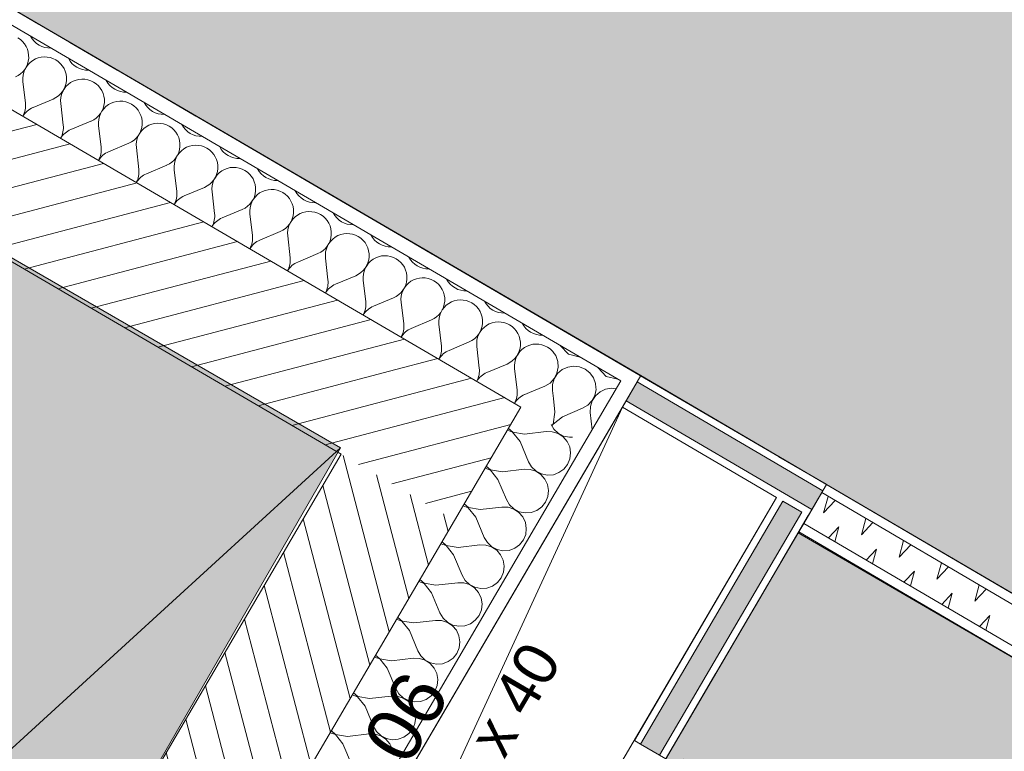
# Model space of a CAD drawing. Header units: millimetres. Extents: x -95266 to 45774, y -33242 to 22435.
# Tile 64 of 88: x -71141 to -69792, y 12827 to 13829. Entities that reach past the tile are written whole.
import ezdxf
from ezdxf.enums import TextEntityAlignment as Align

# ---------------------------------------------------------------- set-up
doc = ezdxf.new("R2010")
doc.units = ezdxf.units.MM
doc.header["$MEASUREMENT"] = 0
doc.linetypes.add('! FIN Pointille', pattern=[87.5, 50, -37.5])
doc.linetypes.add('Tirets petits', pattern=[125, 75, -50])
for name, color, linetype in [('01-STR_Dalles.ARCHI', 7, 'Continuous'), ('01-STR_Murs.ARCHI', 7, 'Continuous'), ('03-SURFACE _ Utile.ARCHI', 7, 'Continuous'), ('04-SOE_Cloisons .ARCHI', 7, 'Continuous'), ('04-SOE_Faux Plafond.ARCHI', 7, 'Continuous'), ('04-SOE_Revetement de sol.ARCHI', 7, 'Continuous'), ('05-INF _ COTATIONS.ARCHI', 7, 'Continuous'), ('06-REP _ EQUIP MOBI _ Fluides.ARCHI', 7, 'Continuous'), ('Marques de porte Archicad', 7, 'Continuous'), ('Marques de Zone Archicad', 7, 'Continuous'), ('Portes Archicad', 7, 'Continuous')]:
    doc.layers.add(name, color=color, linetype=linetype)
doc.styles.add('STYLE_GENERE_1', font='arial.ttf')
doc.styles.add('STYLE_GENERE_2', font='arial.ttf')
doc.dimstyles.new('STYLE_GENERE__1', dxfattribs={"dimtxt": 75, "dimasz": 57, "dimexe": 0.18, "dimexo": 50, "dimgap": 0, "dimtad": 1, "dimlfac": 0.001, "dimzin": 0, "dimdsep": 46, "dimtxsty": 'STYLE_GENERE_1', "dimblk": 'ARROWHEAD_2', "dimblk1": 'ARROWHEAD_2', "dimblk2": 'ARROWHEAD_2', "dimcen": 0.09, "dimclrd": 256, "dimclre": 256, "dimclrt": 256, "dimazin": 0, "dimtfac": 1, "dimtdec": 4, "dimtmove": 0, "dimatfit": 3, "dimfxl": 0, "dimtolj": 1, "dimtzin": 0, "dimarcsym": 0})
pattern_1 = [(14.72472, (0, 0), (-9.53157, 36.268432), [])]

# ---------------------------------------------------------------- blocks, each defined once
blk = doc.blocks.new('SRU__12_2', base_point=(-72946.4, 17552.5))
at = {"layer": '03-SURFACE _ Utile.ARCHI', "linetype": 'Continuous', "lineweight": 0, "true_color": 0xffdad2}
blk.add_hatch(color=254, dxfattribs=at).paths.add_polyline_path([(-76490.4, 21808.4), (-81271, 14120.2), (-78092.6, 12257.8), (-76599.2, 14806.5), (-75361.8, 14081.5), (-74211.7, 16044.4), (-72270.4, 14906.9), (-72449.2, 14601.8), (-70290.1, 13341.4), (-70031.3, 13189.8), (-69631.6, 12955.6), (-67489.3, 16611.6)])
at = {"layer": 'Marques de Zone Archicad', "color": 7, "lineweight": 5}
for tag, height, style, p in [('ROOM_NAME', 125, 'STYLE_GENERE_2', (-73133.8, 18199.2)), ('DUMMY_861', 125, 'STYLE_GENERE_2', (-72820.4, 18046.8)), ('measuredAreaCode', 100, 'STYLE_GENERE_1', (-73251.7, 18000.8)), ('DUMMY_862', 100, 'STYLE_GENERE_1', (-73349.9, 17830.7)), ('DUMMY_863', 100, 'STYLE_GENERE_1', (-73079.3, 17674.4)), ('DUMMY_864', 100, 'STYLE_GENERE_1', (-73448.1, 17660.6)), ('titleZoneLevel', 100, 'STYLE_GENERE_1', (-73546.3, 17490.5)), ('DUMMY_865', 100, 'STYLE_GENERE_1', (-73111.5, 17466.2))]:
    blk.add_attdef(tag, text='', height=height, rotation=329.9997, dxfattribs=dict(at, style=style)).set_placement(p, align=Align.TOP_LEFT)
blk = doc.blocks.new('Info__23_2', base_point=(-67337.4, 12996.5))
at = {"layer": '03-SURFACE _ Utile.ARCHI', "linetype": 'Continuous', "lineweight": 0, "true_color": 0xffe48a}
blk.add_hatch(color=41, dxfattribs=at).paths.add_polyline_path([(-70895.2, 11725.7), (-68055.6, 10061.9), (-67417.2, 11150.1), (-66277.7, 10497.4), (-65973.6, 11024.1), (-65624.6, 10822.6), (-65102.6, 10521.2), (-63062.3, 14055.1), (-67424.2, 16574.4), (-69604.8, 12852.9), (-70074.5, 13126.3)])
at = {"layer": 'Marques de Zone Archicad', "color": 7, "lineweight": 5}
for tag, height, style, p in [('ROOM_NAME', 125, 'STYLE_GENERE_2', (-67524.8, 13643.2)), ('DUMMY_861', 125, 'STYLE_GENERE_2', (-67252.8, 13514.7)), ('measuredAreaCode', 100, 'STYLE_GENERE_1', (-67642.7, 13444.8)), ('DUMMY_862', 100, 'STYLE_GENERE_1', (-67740.9, 13274.6)), ('DUMMY_863', 100, 'STYLE_GENERE_1', (-67470.3, 13118.4)), ('DUMMY_864', 100, 'STYLE_GENERE_1', (-67839.1, 13104.5)), ('titleZoneLevel', 100, 'STYLE_GENERE_1', (-67937.4, 12934.4)), ('DUMMY_865', 100, 'STYLE_GENERE_1', (-67502.5, 12910.2))]:
    blk.add_attdef(tag, text='', height=height, rotation=329.9997, dxfattribs=dict(at, style=style)).set_placement(p, align=Align.TOP_LEFT)
blk = doc.blocks.new('Dalle_8_2', base_point=(-87291.7, 4437.9))
at = {"layer": '04-SOE_Faux Plafond.ARCHI', "color": 252, "linetype": 'Tirets petits', "lineweight": 5, "flags": 128}
blk.add_lwpolyline([(-87291.7, 4437.9), (-76490.4, 21808.4), (-36023.4, -1555.2), (-39411.7, -7251.8), (-41500.3, -6028), (-43890.9, -4627.3), (-44756.4, -6104.4), (-53251, -1126.9), (-52156.1, 745.7), (-53422.7, 1487.9), (-53460.6, 1423.2), (-53841, 1646.1), (-57988.5, 4076.8), (-57988.2, 4077.3), (-63007.5, 7016.8), (-62958, 7101.4), (-66320.9, 9071.9), (-66373.3, 8982.4), (-70933.1, 11661), (-70035.8, 13192.4), (-72449.2, 14601.8), (-72270.4, 14906.9), (-74211.7, 16044.4), (-75399.8, 14016.8), (-76572.4, 14703.9), (-78078.4, 12133.6), (-80174.3, 8556.8), (-78961.8, 7856.7), (-78041.3, 9427.6), (-72585.2, 6230.6), (-77581.8, -2296.9), (-82427.2, 536.8), (-82006.1, 1387.3)], close=True, dxfattribs=at)
blk = doc.blocks.new('Dalle_16_2', base_point=(-87291.7, 4437.9))
at = {"layer": '04-SOE_Revetement de sol.ARCHI', "color": 7, "linetype": 'Continuous', "lineweight": 5, "flags": 128}
blk.add_lwpolyline([(-58015.2, 4179.4), (-62969.6, 7081.5), (-62958, 7101.4), (-66256.1, 9034.1), (-65662.9, 10050.6), (-65381.5, 9888.2), (-65037.8, 10483.5), (-65973.6, 11023.8), (-66280, 10493.3), (-67417.2, 11150.1), (-68055.6, 10061.9), (-70895.2, 11725.7), (-70035.8, 13192.4), (-72449.2, 14601.8), (-72270.4, 14906.9), (-74211.8, 16044.1), (-75361.8, 14081.5), (-76600.8, 14807.5), (-81255.1, 6860.5), (-74500.5, 2960.8), (-77419.1, -2019.2), (-77695.7, -1857.5), (-77858.4, -2135.2), (-82427.2, 536.8)], dxfattribs=at)
blk = doc.blocks.new('*X199')
at = {"layer": '01-STR_Murs.ARCHI', "color": 7, "linetype": 'Continuous', "lineweight": 5}
for p, q in [((-70357.1, 13307.1), (-70353.2, 13314.4)), ((-70353.2, 13314.4), (-70351.6, 13322.5)), ((-70346.1, 13319.3), (-70352.3, 13313.9)), ((-70351.6, 13322.5), (-70351.8, 13325.3)), ((-70338.6, 13322.9), (-70346.1, 13319.3)), ((-70330.4, 13324.2), (-70338.6, 13322.9)), ((-70323.8, 13323.5), (-70330.4, 13324.2)), ((-70407.9, 13291.2), (-70410, 13310)), ((-70369.9, 13296.8), (-70362.7, 13301.1)), ((-70362.7, 13301.1), (-70357.1, 13307.1)), ((-70356.9, 13307), (-70359.3, 13299.1)), ((-70352.3, 13313.9), (-70356.9, 13307)), ((-70410.5, 13275.1), (-70407.9, 13291.2)), ((-70397.5, 13285.2), (-70369.9, 13296.8)), ((-70359.3, 13299.1), (-70359.5, 13290.8)), ((-70356.8, 13267.3), (-70359.5, 13290.8)), ((-70411.8, 13273.5), (-70410.5, 13275.1)), ((-70410.3, 13274.9), (-70411, 13273)), ((-70397.5, 13285.2), (-70410.3, 13274.9))]:
    blk.add_line(p, q, dxfattribs=at)
blk = doc.blocks.new('*X201')
at = {"layer": '01-STR_Murs.ARCHI', "color": 7, "linetype": 'Continuous', "lineweight": 5}
for p, q in [((-71133.3, 13714.7), (-71136.7, 13744.5)), ((-71122.9, 13708.7), (-71095.3, 13720.3)), ((-71081.5, 13684.5), (-71084.9, 13714.3)), ((-71071.1, 13678.4), (-71043.5, 13690.1)), ((-71029.7, 13654.2), (-71033.1, 13684)), ((-71019.3, 13648.2), (-70991.7, 13659.8)), ((-70977.8, 13624), (-70981.3, 13653.8)), ((-70967.5, 13617.9), (-70939.8, 13629.6)), ((-70926, 13593.7), (-70929.5, 13623.5)), ((-70915.7, 13587.7), (-70888, 13599.3)), ((-70874.2, 13563.5), (-70877.7, 13593.3)), ((-70863.9, 13557.4), (-70836.2, 13569.1)), ((-70822.4, 13533.2), (-70825.8, 13563)), ((-70812, 13527.2), (-70784.4, 13538.8)), ((-70770.6, 13503), (-70774, 13532.8)), ((-70760.2, 13496.9), (-70732.6, 13508.6)), ((-70718.8, 13472.7), (-70722.2, 13502.5)), ((-70708.4, 13466.7), (-70680.8, 13478.3)), ((-70666.9, 13442.5), (-70670.4, 13472.3)), ((-70656.6, 13436.4), (-70628.9, 13448.1)), ((-70615.1, 13412.2), (-70618.6, 13442)), ((-70604.8, 13406.2), (-70577.1, 13417.8)), ((-70563.3, 13382), (-70566.8, 13411.8)), ((-70553, 13375.9), (-70525.3, 13387.6)), ((-70511.5, 13351.7), (-70514.9, 13381.5)), ((-70501.1, 13345.7), (-70473.5, 13357.3)), ((-70459.7, 13321.5), (-70463.1, 13351.3)), ((-70449.3, 13315.4), (-70442.9, 13318.2))]:
    blk.add_line(p, q, dxfattribs=at)
for centre, start, end in [((-71158.8, 13778.2), 292.8548, 59.7247), ((-71099.6, 13820.1), 207.2093, 272.2401), ((-71106.9, 13748), 59.7247, 186.5946), ((-71106.9, 13748), 292.8548, 59.7247), ((-71047.8, 13789.8), 207.2093, 272.2401), ((-71055.1, 13717.7), 59.7247, 186.5946), ((-71055.1, 13717.7), 292.8548, 59.7247), ((-70995.9, 13759.6), 207.2093, 272.2401), ((-71163.1, 13711.3), 331.0667, 6.5946), ((-71111.3, 13681), 112.8548, 148.3828), ((-71003.3, 13687.5), 59.7247, 186.5946), ((-71003.3, 13687.5), 292.8548, 59.7247), ((-70944.1, 13729.3), 207.2093, 272.2401), ((-71111.3, 13681), 331.0667, 6.5946), ((-70951.5, 13657.2), 59.7247, 186.5946), ((-70951.5, 13657.2), 292.8548, 59.7247), ((-70892.3, 13699.1), 207.2093, 272.2401), ((-71059.5, 13650.8), 112.8548, 148.3828), ((-71059.5, 13650.8), 331.0667, 6.5946), ((-70899.7, 13627), 59.7247, 186.5946), ((-70899.7, 13627), 292.8548, 59.7247), ((-70840.5, 13668.8), 207.2093, 272.2401), ((-71007.7, 13620.5), 112.8548, 148.3828), ((-70847.9, 13596.7), 59.7247, 186.5946), ((-70788.7, 13638.6), 207.2093, 272.2401), ((-71007.7, 13620.5), 331.0667, 6.5946), ((-70955.8, 13590.3), 112.8548, 148.3828), ((-70847.9, 13596.7), 292.8548, 59.7247), ((-70955.8, 13590.3), 331.0667, 6.5946), ((-70904, 13560), 112.8548, 148.3828), ((-70796, 13566.5), 59.7247, 186.5946), ((-70796, 13566.5), 292.8548, 59.7247), ((-70736.9, 13608.3), 207.2093, 272.2401), ((-70904, 13560), 331.0667, 6.5946), ((-70852.2, 13529.8), 112.8548, 148.3828), ((-70744.2, 13536.2), 59.7247, 186.5946), ((-70744.2, 13536.2), 292.8548, 59.7247), ((-70685, 13578.1), 207.2093, 272.2401), ((-70852.2, 13529.8), 331.0667, 6.5946), ((-70692.4, 13506), 59.7247, 186.5946), ((-70692.4, 13506), 292.8548, 59.7247), ((-70633.2, 13547.9), 207.2093, 272.2401), ((-70800.4, 13499.5), 112.8548, 148.3828), ((-70640.6, 13475.7), 59.7247, 186.5946), ((-70581.4, 13517.6), 207.2093, 272.2401), ((-70800.4, 13499.5), 331.0667, 6.5946), ((-70748.6, 13469.3), 112.8548, 148.3828), ((-70640.6, 13475.7), 292.8548, 59.7247), ((-70748.6, 13469.3), 331.0667, 6.5946), ((-70696.8, 13439), 112.8548, 148.3828), ((-70588.8, 13445.5), 59.7247, 186.5946), ((-70588.8, 13445.5), 292.8548, 59.7247), ((-70529.6, 13487.4), 207.2093, 272.2401), ((-70696.8, 13439), 331.0667, 6.5946), ((-70644.9, 13408.8), 112.8548, 148.3828), ((-70537, 13415.2), 59.7247, 186.5946), ((-70537, 13415.2), 292.8548, 59.7247), ((-70477.8, 13457.1), 207.2093, 272.2401), ((-70644.9, 13408.8), 331.0667, 6.5946), ((-70485.1, 13385), 59.7247, 186.5946), ((-70485.1, 13385), 292.8548, 59.7247), ((-70426, 13426.9), 207.2093, 272.2401), ((-70593.1, 13378.5), 112.8548, 148.3828), ((-70593.1, 13378.5), 331.0667, 6.5946), ((-70433.3, 13354.7), 59.7247, 186.5946), ((-70541.3, 13348.3), 112.8548, 148.3828), ((-70433.3, 13354.7), 39.6169, 59.7247), ((-70541.3, 13348.3), 331.0667, 6.5946), ((-70489.5, 13318), 112.8548, 148.3828), ((-70489.5, 13318), 331.0667, 6.5946), ((-70437.7, 13287.8), 112.8548, 148.3828)]:
    blk.add_arc(centre, 30, start, end, dxfattribs=at)
blk = doc.blocks.new('*X202')
at = {"layer": '01-STR_Murs.ARCHI', "color": 7, "linetype": 'Continuous', "lineweight": 5}
for p, q in [((-70400.7, 13382.8), (-70400.6, 13382.5)), ((-70400.6, 13382.5), (-70389.3, 13370.7)), ((-70406.8, 13368.8), (-70410.3, 13373.6)), ((-70404, 13361), (-70406.8, 13368.8)), ((-70389.3, 13370.7), (-70373.4, 13366.6)), ((-70403.4, 13352.8), (-70404, 13361)), ((-70373.4, 13366.6), (-70373.1, 13366.7)), ((-70408.9, 13337.3), (-70405.1, 13344.7)), ((-70404.2, 13344.2), (-70408.7, 13337.2)), ((-70405.1, 13344.7), (-70403.4, 13352.8)), ((-70397.9, 13349.6), (-70404.2, 13344.2)), ((-70390.4, 13353.1), (-70397.9, 13349.6)), ((-70382.3, 13354.5), (-70390.4, 13353.1)), ((-70374, 13353.5), (-70382.3, 13354.5)), ((-70366.4, 13350.4), (-70374, 13353.5)), ((-70359.9, 13345.3), (-70366.4, 13350.4)), ((-70355, 13338.6), (-70359.9, 13345.3)), ((-70348.9, 13352.6), (-70348.8, 13352.3)), ((-70348.8, 13352.3), (-70337.5, 13340.4)), ((-70421.7, 13327.1), (-70414.6, 13331.3)), ((-70414.6, 13331.3), (-70408.9, 13337.3)), ((-70411.1, 13329.3), (-70411.3, 13321)), ((-70408.7, 13337.2), (-70411.1, 13329.3)), ((-70352.2, 13330.8), (-70355, 13338.6)), ((-70351.8, 13325.3), (-70352.2, 13330.8)), ((-70337.5, 13340.4), (-70321.6, 13336.4)), ((-70321.6, 13336.4), (-70321.3, 13336.5)), ((-70442.9, 13318.2), (-70421.7, 13327.1)), ((-70410, 13310), (-70411.3, 13321))]:
    blk.add_line(p, q, dxfattribs=at)
blk = doc.blocks.new('Mur_40_2', base_point=(-72859.9, 14494.2))
at = {"layer": '01-STR_Murs.ARCHI', "linetype": 'Continuous', "lineweight": 0, "true_color": 0x000000}
h = blk.add_hatch(dxfattribs=at)
h.set_pattern_fill('Hachure_simple_0002', color=18, style=0, pattern_type=2)
h.set_pattern_definition(pattern_1)
h.paths.add_polyline_path([(-72704.5, 14403.5), (-70700.9, 13233.8), (-70609.9, 13389.1), (-72613.5, 14558.8)])
h = blk.add_hatch(dxfattribs=at)
h.set_pattern_fill('Hachure_simple_0002', color=18, style=0, pattern_type=2)
h.set_pattern_definition(pattern_1)
h.paths.add_polyline_path([(-70609.9, 13389.1), (-70700.9, 13233.8), (-70454.4, 13298.4)])
h = blk.add_hatch(dxfattribs=at)
h.set_pattern_fill('Hachure_simple_0002', color=18, style=0, pattern_type=2)
h.set_pattern_definition(pattern_1)
h.paths.add_polyline_path([(-70700.9, 13233.8), (-70545.4, 13143.1), (-70454.4, 13298.4)])
at = {"layer": '01-STR_Murs.ARCHI', "color": 7, "linetype": 'Continuous', "lineweight": 5}
for p, q in [((-72459.3, 14584.6), (-70317.5, 13334.3)), ((-72527.1, 14508.4), (-70454.4, 13298.4)), ((-70368.1, 13248), (-70317.5, 13334.3)), ((-70545.4, 13143.1), (-70454.4, 13298.4))]:
    blk.add_line(p, q, dxfattribs=at)
at = {"layer": '01-STR_Murs.ARCHI', "color": 7, "linetype": 'Continuous', "lineweight": 5, "flags": 128}
for points in [[(-70290.1, 13341.4), (-72449.2, 14601.8)], [(-71688.6, 13810.4), (-70700.9, 13233.8)], [(-70290.1, 13341.4), (-70300.2, 13324.2)]]:
    blk.add_lwpolyline(points, dxfattribs=at)
at = {"layer": '01-STR_Murs.ARCHI', "color": 7, "lineweight": 5}
for name in ['*X201', '*X202', '*X199']:
    blk.add_blockref(name, (0, 0), dxfattribs=at)
blk = doc.blocks.new('*X279')
at = {"layer": '01-STR_Murs.ARCHI', "color": 7, "linetype": 'Continuous', "lineweight": 5}
for p, q in [((-70413.2, 13274.3), (-70409.5, 13268.1)), ((-70465.9, 13263.9), (-70473.1, 13266.5)), ((-70471.6, 13269.1), (-70465.8, 13264.1)), ((-70455.7, 13251.1), (-70465.9, 13263.9)), ((-70465.8, 13264.1), (-70449.6, 13261.4)), ((-70449.6, 13261.4), (-70419.8, 13264.8)), ((-70411.5, 13264.6), (-70419.8, 13264.8)), ((-70403.6, 13262.2), (-70411.5, 13264.6)), ((-70409.5, 13268.1), (-70403.5, 13262.4)), ((-70396.7, 13257.6), (-70403.6, 13262.2)), ((-70403.5, 13262.4), (-70396.2, 13258.5)), ((-70455.7, 13251.1), (-70444.1, 13223.4)), ((-70391.3, 13251.4), (-70396.7, 13257.6)), ((-70396.2, 13258.5), (-70388.1, 13256.9)), ((-70387.7, 13243.9), (-70391.3, 13251.4)), ((-70388.1, 13256.9), (-70383.8, 13257.2)), ((-70386.4, 13235.7), (-70387.7, 13243.9)), ((-70387.4, 13227.5), (-70386.4, 13235.7)), ((-70444.1, 13223.4), (-70439.8, 13216.3)), ((-70390.5, 13219.9), (-70387.4, 13227.5)), ((-70496.2, 13212.1), (-70503.5, 13214.7)), ((-70501.9, 13217.4), (-70496.1, 13212.3)), ((-70486, 13199.3), (-70496.2, 13212.1)), ((-70496.1, 13212.3), (-70479.9, 13209.7)), ((-70479.9, 13209.7), (-70450.1, 13213.1)), ((-70441.9, 13212.9), (-70450.1, 13213.1)), ((-70434, 13210.4), (-70441.9, 13212.9)), ((-70439.8, 13216.3), (-70433.8, 13210.6)), ((-70427, 13205.9), (-70434, 13210.4)), ((-70433.8, 13210.6), (-70426.5, 13206.8)), ((-70426.5, 13206.8), (-70418.4, 13205.1)), ((-70410.1, 13205.7), (-70402.4, 13208.5)), ((-70402.4, 13208.5), (-70395.6, 13213.4)), ((-70395.6, 13213.4), (-70390.5, 13219.9)), ((-70486, 13199.3), (-70474.4, 13171.6)), ((-70421.6, 13199.6), (-70427, 13205.9)), ((-70418.1, 13192.1), (-70421.6, 13199.6)), ((-70418.4, 13205.1), (-70410.1, 13205.7)), ((-70416.7, 13184), (-70418.1, 13192.1)), ((-70417.7, 13175.7), (-70416.7, 13184)), ((-70474.4, 13171.6), (-70470.2, 13164.5)), ((-70426, 13161.6), (-70420.9, 13168.1)), ((-70420.9, 13168.1), (-70417.7, 13175.7)), ((-70526.6, 13160.4), (-70533.8, 13162.9)), ((-70532.2, 13165.6), (-70526.4, 13160.6)), ((-70516.3, 13147.5), (-70526.6, 13160.4)), ((-70526.4, 13160.6), (-70510.3, 13157.9)), ((-70510.3, 13157.9), (-70480.5, 13161.3)), ((-70472.2, 13161.1), (-70480.5, 13161.3)), ((-70464.3, 13158.6), (-70472.2, 13161.1)), ((-70470.2, 13164.5), (-70464.2, 13158.8)), ((-70457.4, 13154.1), (-70464.3, 13158.6)), ((-70464.2, 13158.8), (-70456.8, 13155)), ((-70451.9, 13147.9), (-70457.4, 13154.1)), ((-70456.8, 13155), (-70448.7, 13153.3)), ((-70448.7, 13153.3), (-70440.5, 13153.9)), ((-70440.5, 13153.9), (-70432.7, 13156.7)), ((-70432.7, 13156.7), (-70426, 13161.6)), ((-70516.3, 13147.5), (-70504.7, 13119.9)), ((-70448.4, 13140.4), (-70451.9, 13147.9)), ((-70447.1, 13132.2), (-70448.4, 13140.4)), ((-70448, 13124), (-70447.1, 13132.2)), ((-70562.6, 13113.8), (-70556.8, 13108.8)), ((-70504.7, 13119.9), (-70500.5, 13112.8)), ((-70500.5, 13112.8), (-70494.5, 13107.1)), ((-70456.3, 13109.8), (-70451.2, 13116.3)), ((-70451.2, 13116.3), (-70448, 13124)), ((-70556.9, 13108.6), (-70564.1, 13111.2)), ((-70546.7, 13095.8), (-70556.9, 13108.6)), ((-70556.8, 13108.8), (-70540.6, 13106.1)), ((-70540.6, 13106.1), (-70510.8, 13109.5)), ((-70502.5, 13109.3), (-70510.8, 13109.5)), ((-70494.6, 13106.9), (-70502.5, 13109.3)), ((-70487.7, 13102.3), (-70494.6, 13106.9)), ((-70494.5, 13107.1), (-70487.2, 13103.2)), ((-70482.3, 13096.1), (-70487.7, 13102.3)), ((-70487.2, 13103.2), (-70479.1, 13101.6)), ((-70479.1, 13101.6), (-70470.8, 13102.1)), ((-70470.8, 13102.1), (-70463, 13105)), ((-70463, 13105), (-70456.3, 13109.8)), ((-70546.7, 13095.8), (-70535.1, 13068.1)), ((-70478.7, 13088.6), (-70482.3, 13096.1)), ((-70477.4, 13080.4), (-70478.7, 13088.6)), ((-70481.5, 13064.6), (-70478.4, 13072.2)), ((-70478.4, 13072.2), (-70477.4, 13080.4)), ((-70587.2, 13056.8), (-70594.5, 13059.4)), ((-70592.9, 13062.1), (-70587.1, 13057)), ((-70535.1, 13068.1), (-70530.8, 13061)), ((-70530.8, 13061), (-70524.8, 13055.3)), ((-70493.4, 13053.2), (-70486.6, 13058.1)), ((-70486.6, 13058.1), (-70481.5, 13064.6)), ((-70577, 13044), (-70587.2, 13056.8)), ((-70587.1, 13057), (-70570.9, 13054.4)), ((-70570.9, 13054.4), (-70541.1, 13057.8)), ((-70532.9, 13057.6), (-70541.1, 13057.8)), ((-70525, 13055.1), (-70532.9, 13057.6)), ((-70518, 13050.6), (-70525, 13055.1)), ((-70524.8, 13055.3), (-70517.5, 13051.5)), ((-70512.6, 13044.3), (-70518, 13050.6)), ((-70517.5, 13051.5), (-70509.4, 13049.8)), ((-70509.4, 13049.8), (-70501.1, 13050.4)), ((-70501.1, 13050.4), (-70493.4, 13053.2)), ((-70577, 13044), (-70565.4, 13016.3)), ((-70509.1, 13036.8), (-70512.6, 13044.3)), ((-70507.7, 13028.7), (-70509.1, 13036.8)), ((-70511.8, 13012.8), (-70508.7, 13020.4)), ((-70508.7, 13020.4), (-70507.7, 13028.7)), ((-70617.6, 13005), (-70624.8, 13007.6)), ((-70623.2, 13010.3), (-70617.4, 13005.3)), ((-70607.3, 12992.2), (-70617.6, 13005)), ((-70617.4, 13005.3), (-70601.3, 13002.6)), ((-70601.3, 13002.6), (-70571.5, 13006)), ((-70563.2, 13005.8), (-70571.5, 13006)), ((-70565.4, 13016.3), (-70561.2, 13009.2)), ((-70555.3, 13003.3), (-70563.2, 13005.8)), ((-70561.2, 13009.2), (-70555.2, 13003.5)), ((-70523.7, 13001.4), (-70517, 13006.3)), ((-70517, 13006.3), (-70511.8, 13012.8)), ((-70607.3, 12992.2), (-70595.7, 12964.6)), ((-70548.4, 12998.8), (-70555.3, 13003.3)), ((-70555.2, 13003.5), (-70547.8, 12999.7)), ((-70542.9, 12992.6), (-70548.4, 12998.8)), ((-70547.8, 12999.7), (-70539.7, 12998)), ((-70539.4, 12985.1), (-70542.9, 12992.6)), ((-70539.7, 12998), (-70531.5, 12998.6)), ((-70531.5, 12998.6), (-70523.7, 13001.4)), ((-70538.1, 12976.9), (-70539.4, 12985.1)), ((-70595.7, 12964.6), (-70591.5, 12957.5)), ((-70542.2, 12961), (-70539, 12968.7)), ((-70539, 12968.7), (-70538.1, 12976.9)), ((-70647.9, 12953.3), (-70655.1, 12955.9)), ((-70653.6, 12958.5), (-70647.8, 12953.5)), ((-70637.7, 12940.5), (-70647.9, 12953.3)), ((-70647.8, 12953.5), (-70631.6, 12950.8)), ((-70631.6, 12950.8), (-70601.8, 12954.2)), ((-70593.5, 12954), (-70601.8, 12954.2)), ((-70585.6, 12951.6), (-70593.5, 12954)), ((-70591.5, 12957.5), (-70585.5, 12951.8)), ((-70578.7, 12947), (-70585.6, 12951.6)), ((-70585.5, 12951.8), (-70578.2, 12947.9)), ((-70554, 12949.7), (-70547.3, 12954.5)), ((-70547.3, 12954.5), (-70542.2, 12961)), ((-70637.7, 12940.5), (-70626.1, 12912.8)), ((-70573.3, 12940.8), (-70578.7, 12947)), ((-70578.2, 12947.9), (-70570.1, 12946.2)), ((-70569.7, 12933.3), (-70573.3, 12940.8)), ((-70570.1, 12946.2), (-70561.8, 12946.8)), ((-70561.8, 12946.8), (-70554, 12949.7)), ((-70568.4, 12925.1), (-70569.7, 12933.3)), ((-70569.4, 12916.9), (-70568.4, 12925.1)), ((-70626.1, 12912.8), (-70621.8, 12905.7)), ((-70572.5, 12909.2), (-70569.4, 12916.9)), ((-70678.2, 12901.5), (-70685.5, 12904.1)), ((-70683.9, 12906.8), (-70678.1, 12901.7)), ((-70668, 12888.7), (-70678.2, 12901.5)), ((-70678.1, 12901.7), (-70661.9, 12899.1)), ((-70661.9, 12899.1), (-70632.1, 12902.5)), ((-70623.9, 12902.2), (-70632.1, 12902.5)), ((-70616, 12899.8), (-70623.9, 12902.2)), ((-70621.8, 12905.7), (-70615.8, 12900)), ((-70609, 12895.3), (-70616, 12899.8)), ((-70615.8, 12900), (-70608.5, 12896.2)), ((-70608.5, 12896.2), (-70600.4, 12894.5)), ((-70592.1, 12895.1), (-70584.4, 12897.9)), ((-70584.4, 12897.9), (-70577.6, 12902.8)), ((-70577.6, 12902.8), (-70572.5, 12909.2)), ((-70668, 12888.7), (-70656.4, 12861)), ((-70603.6, 12889), (-70609, 12895.3)), ((-70600.1, 12881.5), (-70603.6, 12889)), ((-70600.4, 12894.5), (-70592.1, 12895.1)), ((-70598.7, 12873.4), (-70600.1, 12881.5)), ((-70599.7, 12865.1), (-70598.7, 12873.4)), ((-70656.4, 12861), (-70652.2, 12853.9)), ((-70608, 12851), (-70602.8, 12857.5)), ((-70602.8, 12857.5), (-70599.7, 12865.1)), ((-70708.6, 12849.7), (-70715.8, 12852.3)), ((-70714.2, 12855), (-70708.4, 12850)), ((-70698.3, 12836.9), (-70708.6, 12849.7)), ((-70708.4, 12850), (-70692.3, 12847.3)), ((-70692.3, 12847.3), (-70662.5, 12850.7)), ((-70654.2, 12850.5), (-70662.5, 12850.7)), ((-70646.3, 12848), (-70654.2, 12850.5)), ((-70652.2, 12853.9), (-70646.2, 12848.2)), ((-70639.4, 12843.5), (-70646.3, 12848)), ((-70646.2, 12848.2), (-70638.8, 12844.4)), ((-70633.9, 12837.2), (-70639.4, 12843.5)), ((-70638.8, 12844.4), (-70630.7, 12842.7)), ((-70630.7, 12842.7), (-70622.5, 12843.3)), ((-70622.5, 12843.3), (-70614.7, 12846.1)), ((-70614.7, 12846.1), (-70608, 12851)), ((-70698.3, 12836.9), (-70686.7, 12809.3)), ((-70630.4, 12829.8), (-70633.9, 12837.2)), ((-70629.1, 12821.6), (-70630.4, 12829.8))]:
    blk.add_line(p, q, dxfattribs=at)
blk = doc.blocks.new('Mur_63_2', base_point=(-70700.9, 13233.8))
at = {"layer": '01-STR_Murs.ARCHI', "linetype": 'Continuous', "lineweight": 0, "true_color": 0x000000}
h = blk.add_hatch(dxfattribs=at)
h.set_pattern_fill('Hachure_simple_0002', color=18, style=0, pattern_type=2)
h.set_pattern_definition([(284.63202, (0, 0), (36.283806, 9.47288), [])])
h.paths.add_polyline_path([(-70947.5, 12456.9), (-70545.4, 13143.1), (-70700.9, 13233.8), (-71102.8, 12547.9)])
at = {"layer": '01-STR_Murs.ARCHI', "color": 7, "linetype": 'Continuous', "lineweight": 5}
for p, q in [((-70368.1, 13248), (-70317.5, 13334.3)), ((-70545.4, 13143.1), (-70454.4, 13298.4)), ((-70368.1, 13248), (-70952.2, 12251.1)), ((-70545.4, 13143.1), (-70947.5, 12456.9))]:
    blk.add_line(p, q, dxfattribs=at)
at = {"layer": '01-STR_Murs.ARCHI', "color": 7, "linetype": 'Continuous', "lineweight": 5, "flags": 128}
for points in [[(-70985.5, 12154.7), (-70300.2, 13324.2)], [(-70700.9, 13233.8), (-71102.8, 12547.9)]]:
    blk.add_lwpolyline(points, dxfattribs=at)
at = {"layer": '01-STR_Murs.ARCHI', "color": 7, "lineweight": 5}
blk.add_blockref('*X279', (0, 0), dxfattribs=at)
blk = doc.blocks.new('*X481')
at = {"layer": '04-SOE_Cloisons .ARCHI', "color": 7, "linetype": 'Continuous', "lineweight": 5}
for p, q in [((-70039.9, 13153.6), (-70033.7, 13176.1)), ((-70024, 13170.4), (-70039.9, 13153.6)), ((-69988.1, 13123.3), (-69982, 13145.8)), ((-69972.2, 13140.1), (-69988.1, 13123.3)), ((-70018.9, 13134.3), (-70033.3, 13119.1)), ((-70024.5, 13113.9), (-70018.9, 13134.3)), ((-69936.4, 13092.9), (-69930.2, 13115.5)), ((-69967.2, 13103.9), (-69981.5, 13088.8)), ((-69972.8, 13083.6), (-69967.2, 13103.9)), ((-69920.4, 13109.7), (-69936.4, 13092.9)), ((-69884.6, 13062.6), (-69878.4, 13085.1)), ((-69915.4, 13073.6), (-69929.8, 13058.4)), ((-69921, 13053.3), (-69915.4, 13073.6)), ((-69868.7, 13079.4), (-69884.6, 13062.6)), ((-69832.8, 13032.3), (-69826.7, 13054.8)), ((-69816.9, 13049.1), (-69832.8, 13032.3)), ((-69863.6, 13043.3), (-69878, 13028.1)), ((-69869.2, 13022.9), (-69863.6, 13043.3)), ((-69781.1, 13001.9), (-69774.9, 13024.5)), ((-69765.1, 13018.7), (-69781.1, 13001.9)), ((-69811.9, 13012.9), (-69826.2, 12997.8)), ((-69817.5, 12992.6), (-69811.9, 13012.9)), ((-69729.3, 12971.6), (-69723.1, 12994.1)), ((-69760.1, 12982.6), (-69774.5, 12967.4)), ((-69765.7, 12962.3), (-69760.1, 12982.6)), ((-69713.4, 12988.4), (-69729.3, 12971.6)), ((-69677.5, 12941.3), (-69671.3, 12963.8)), ((-69708.3, 12952.3), (-69722.7, 12937.1)), ((-69713.9, 12931.9), (-69708.3, 12952.3)), ((-69661.6, 12958.1), (-69677.5, 12941.3)), ((-69656.6, 12921.9), (-69670.9, 12906.8)), ((-69662.2, 12901.6), (-69656.6, 12921.9))]:
    blk.add_line(p, q, dxfattribs=at)
blk = doc.blocks.new('Mur_154_2', base_point=(-70035.8, 13192.4))
at = {"layer": '04-SOE_Cloisons .ARCHI', "color": 7, "linetype": 'Continuous', "lineweight": 5}
for p, q in [((-69638.2, 12944.3), (-70042.4, 13181.2)), ((-69651.7, 12895.5), (-70067.1, 13138.9)), ((-69638.2, 12944.3), (-69627, 12937.8)), ((-69651.7, 12895.5), (-69609.4, 12870.7))]:
    blk.add_line(p, q, dxfattribs=at)
at = {"layer": '04-SOE_Cloisons .ARCHI', "color": 7, "linetype": 'Continuous', "lineweight": 5, "flags": 128}
for points in [[(-70042.4, 13181.2), (-70067.1, 13138.9)], [(-70035.8, 13192.4), (-70042.4, 13181.2)], [(-69631.6, 12955.6), (-70035.8, 13192.4)], [(-70067.1, 13138.9), (-70073.7, 13127.7)], [(-70073.7, 13127.7), (-69616, 12859.5)]]:
    blk.add_lwpolyline(points, dxfattribs=at)
at = {"layer": '04-SOE_Cloisons .ARCHI', "color": 7, "lineweight": 5}
blk.add_blockref('*X481', (0, 0), dxfattribs=at)
blk = doc.blocks.new('Mur_174_2', base_point=(-70290.1, 13341.4))
at = {"layer": '04-SOE_Cloisons .ARCHI', "linetype": 'Continuous', "lineweight": 0, "true_color": 0xffffff}
blk.add_hatch(color=7, dxfattribs=at).paths.add_polyline_path([(-70040.8, 13183.8), (-70295.2, 13332.8), (-70310.4, 13306.9), (-70056, 13157.9)])
at = {"layer": '04-SOE_Cloisons .ARCHI', "color": 7, "linetype": 'Continuous', "lineweight": 5}
for p, q in [((-70040.8, 13183.8), (-70295.2, 13332.8)), ((-70056, 13157.9), (-70310.4, 13306.9))]:
    blk.add_line(p, q, dxfattribs=at)
at = {"layer": '04-SOE_Cloisons .ARCHI', "color": 7, "linetype": 'Continuous', "lineweight": 5, "flags": 128}
for points in [[(-70290.1, 13341.4), (-70315.4, 13298.3)], [(-70035.8, 13192.4), (-70290.1, 13341.4)], [(-70315.4, 13298.3), (-70104.2, 13174.5)], [(-70061.1, 13149.3), (-70035.8, 13192.4)], [(-70095.6, 13169.5), (-70069.7, 13154.3)]]:
    blk.add_lwpolyline(points, dxfattribs=at)
blk = doc.blocks.new('Porte 27_14')
at = {"layer": 'Portes Archicad', "color": 7, "linetype": 'Continuous', "lineweight": 5}
for p, q in [((-116.1, 271.5), (-87.8, 299.8)), ((-87.8, 299.8), (212, 0)), ((183.7, -28.3), (-116.1, 271.5)), ((-200, 0), (-200, -10)), ((-200, 0), (-200, -10)), ((212, 0), (183.7, -28.3)), ((200, 0), (200, -10)), ((200, 0), (200, -10)), ((-200, -10), (-200, -40)), ((-200, -10), (-200, -40)), ((200, -10), (200, -40)), ((200, -10), (200, -40)), ((-200, -40), (-200, -50)), ((-200, -40), (-200, -50)), ((200, -40), (200, -50)), ((200, -40), (200, -50))]:
    blk.add_line(p, q, dxfattribs=at)
at = {"layer": 'Portes Archicad', "color": 8, "linetype": '! FIN Pointille', "lineweight": 5}
blk.add_arc((212, 0), 424, 135, 180, dxfattribs=at)
blk = doc.blocks.new('Marque porte 27_8')
at = {"layer": 'Marques de porte Archicad', "color": 7, "lineweight": 5, "char_height": 60, "attachment_point": 1, "rotation": 180, "style": 'STYLE_GENERE_1'}
for s, insert in [('\\A1;{\\pql;\\pt0,50;\\fArial|b0|i0|c0|p0;\\W1.000000; x 40\\fArial|b0|i0|c0|p0;\\W1.000000;\\A1{\\H.66x;\\S^  ;}\\fArial|b0|i0|c0|p0;\\W1.000000;\\fArial|b0|i0|c0|p0;\\W1.000000;\\A1{\\H.66x;\\S^  ;}}', (-63.4, -250.3)), ('\\A1;{\\pql;\\pt0,50;\\fArial|b0|i0|c0|p0;\\W1.000000;40\\fArial|b0|i0|c0|p0;\\W1.000000;\\A1{\\H.66x;\\S^  ;}\\fArial|b0|i0|c0|p0;\\W1.000000;\\fArial|b0|i0|c0|p0;\\W1.000000;\\A1{\\H.66x;\\S^  ;}}', (28.1, -250.3))]:
    blk.add_mtext(s, dxfattribs=dict(at, insert=insert))
at = {"layer": 'Marques de porte Archicad', "color": 7, "lineweight": 5, "style": 'STYLE_GENERE_1'}
for tag, p in [('DUMMY_229', (28.1, -183.4)), ('strLocationPrefix', (243, -183.4)), ('DUMMY_228', (-241.8, -264)), ('strWHPrefix', (243, -277.7))]:
    blk.add_attdef(tag, text='', height=60, rotation=180, dxfattribs=at).set_placement(p, align=Align.TOP_LEFT)
at = {"layer": 'Marques de porte Archicad', "color": 7, "lineweight": 5, "style": 'STYLE_GENERE_2'}
blk.add_attdef('AC_WIDO_ID', text='', height=75, rotation=180, dxfattribs=at).set_placement((237.3, -239.6), align=Align.BOTTOM_LEFT)
blk = doc.blocks.new('Mur_175_2', base_point=(-70035.8, 13192.4))
at = {"layer": '04-SOE_Cloisons .ARCHI', "linetype": 'Continuous', "lineweight": 0, "true_color": 0xffffff}
blk.add_hatch(color=7, dxfattribs=at).paths.add_polyline_path([(-70095.6, 13169.5), (-70290.5, 12836.8), (-70264.6, 12821.6), (-70069.7, 13154.3)])
at = {"layer": '04-SOE_Cloisons .ARCHI', "color": 7, "linetype": 'Continuous', "lineweight": 5}
for p, q in [((-70290.5, 12836.8), (-70095.6, 13169.5)), ((-70264.6, 12821.6), (-70069.7, 13154.3)), ((-70290.5, 12836.8), (-70299.1, 12841.8)), ((-70264.6, 12821.6), (-70290.5, 12836.8))]:
    blk.add_line(p, q, dxfattribs=at)
at = {"layer": '04-SOE_Cloisons .ARCHI', "color": 7, "linetype": 'Continuous', "lineweight": 5, "flags": 128}
for points in [[(-70104.2, 13174.5), (-70299.1, 12841.8)], [(-70069.7, 13154.3), (-70095.6, 13169.5)], [(-70256, 12816.6), (-70061.1, 13149.3)]]:
    blk.add_lwpolyline(points, dxfattribs=at)
at = {"layer": 'Marques de porte Archicad', "color": 7, "lineweight": 5}
ref = blk.add_blockref('Marque porte 27_8', (-70357.1, 12644), dxfattribs=dict(at, rotation=239.6320204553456))
ref.add_attrib('AC_WIDO_ID', 'Mi.3.06', dxfattribs={"color": 7, "lineweight": 5, "height": 75, "rotation": 59.632, "style": 'STYLE_GENERE_2'}).set_placement((-70704.8, 12597.2), align=Align.BOTTOM_LEFT)
ref.add_attrib('strLocationPrefix', 'Eq.', dxfattribs={"color": 7, "lineweight": 5, "height": 60, "rotation": 59.632, "style": 'STYLE_GENERE_1'}).set_placement((-70626.4, 12506.5), align=Align.TOP_LEFT)
ref.add_attrib('strWHPrefix', 'Dim.', dxfattribs={"color": 7, "lineweight": 5, "height": 60, "rotation": 59.632, "style": 'STYLE_GENERE_1'}).set_placement((-70707.7, 12554.1), align=Align.TOP_LEFT)
ref.add_attrib('DUMMY_231', 'B', dxfattribs={"color": 7, "lineweight": 5, "height": 60, "rotation": 59.632, "style": 'STYLE_GENERE_1'}).set_placement((-70517.8, 12691.8), align=Align.TOP_LEFT)
at = {"layer": 'Portes Archicad', "color": 7, "linetype": 'Continuous', "lineweight": 5, "zscale": 1000, "rotation": 239.6320204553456}
blk.add_blockref('Porte 27_14', (-70357.1, 12644), dxfattribs=at)
blk = doc.blocks.new('Symbole ouverture sol 27[82]_2', base_point=(-72088.8, 13117.2))
at = {"layer": '06-REP _ EQUIP MOBI _ Fluides.ARCHI', "linetype": 'Continuous', "lineweight": 0, "true_color": 0xffffff}
blk.add_hatch(color=7, dxfattribs=at).paths.add_polyline_path([(-71173.5, 12811.7), (-70701.6, 13242.7), (-71687.6, 13812), (-72088.8, 13117.2)])
at = {"layer": '06-REP _ EQUIP MOBI _ Fluides.ARCHI', "linetype": 'Continuous', "lineweight": 0, "true_color": 0x000000}
blk.add_hatch(color=18, dxfattribs=at).paths.add_polyline_path([(-72088.8, 13117.2), (-71102.8, 12547.9), (-70701.6, 13242.7), (-71173.5, 12811.7)])
at = {"layer": '06-REP _ EQUIP MOBI _ Fluides.ARCHI', "color": 8, "linetype": 'Continuous', "lineweight": 5, "flags": 128}
for points in [[(-71173.5, 12811.7), (-70701.6, 13242.7), (-71687.6, 13812), (-72088.8, 13117.2)], [(-72088.8, 13117.2), (-71102.8, 12547.9), (-70701.6, 13242.7), (-71173.5, 12811.7)]]:
    blk.add_lwpolyline(points, close=True, dxfattribs=at)
blk = doc.blocks.new('Symbole ouverture sol 27_9')
at = {"layer": '01-STR_Dalles.ARCHI', "color": 7, "linetype": 'Continuous', "lineweight": 5, "flags": 128}
for points in [[(1134.2, 111.6), (1245.8, 244.8), (0, 244.8), (0, 0)], [(0, 0), (1245.8, 0), (1245.8, 244.8), (1134.2, 111.6)]]:
    blk.add_lwpolyline(points, close=True, dxfattribs=at)
blk = doc.blocks.new('*D790')
at = {"layer": '05-INF _ COTATIONS.ARCHI', "color": 251, "linetype": 'Continuous', "lineweight": 5, "true_color": 0x666666}
for p, q in [((-67845, 15995.6), (-76846.1, 21192.4)), ((-67816.9, 16044.4), (-67873.1, 15946.9)), ((-67882.5, 15974), (-67807.5, 16017.3)), ((-67751.9, 16006.9), (-67808.2, 15909.4)), ((-67780, 15958.1), (-67845, 15995.6)), ((-67817.5, 15936.5), (-67742.5, 15979.8)), ((-63417.7, 13439.6), (-67780, 15958.1))]:
    blk.add_line(p, q, dxfattribs=at)
blk = doc.blocks.new('ARROWHEAD_2')
at = {"color": 0, "linetype": 'Continuous', "lineweight": 0}
for p, q in [((-0.378, -0.655), (0.378, 0.655)), ((0, 0), (-1, 0))]:
    blk.add_line(p, q, dxfattribs=at)

msp = doc.modelspace()

# ---------------------------------------------------------------- linework, layer by layer
at = {"layer": '03-SURFACE _ Utile.ARCHI', "color": 254, "linetype": 'Continuous', "lineweight": 0, "true_color": 0xffdad2, "flags": 128}
msp.add_lwpolyline([(-76490.431, 21808.373), (-81271.048, 14120.241), (-78092.561, 12257.821), (-76599.17, 14806.508), (-75361.847, 14081.504), (-74211.719, 16044.362), (-72270.427, 14906.871), (-72449.172, 14601.818), (-70290.136, 13341.429), (-70031.297, 13189.763), (-69631.598, 12955.561), (-67489.348, 16611.618)], close=True, dxfattribs=at)
at = {"layer": '03-SURFACE _ Utile.ARCHI', "color": 41, "linetype": 'Continuous', "lineweight": 0, "true_color": 0xffe48a, "flags": 128}
msp.add_lwpolyline([(-70895.169, 11725.723), (-68055.553, 10061.856), (-67417.211, 11150.077), (-66277.69, 10497.432), (-65973.605, 11024.118), (-65624.575, 10822.603), (-65102.607, 10521.242), (-63062.285, 14055.142), (-67424.223, 16574.414), (-69604.806, 12852.936), (-70074.523, 13126.273)], close=True, dxfattribs=at)

# ---------------------------------------------------------------- block references
at = {"layer": '01-STR_Dalles.ARCHI', "color": 7, "linetype": 'Continuous', "lineweight": 5, "zscale": 1000, "rotation": 239.6320204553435}
msp.add_blockref('Symbole ouverture sol 27_9', (-70315.414, 13298.289), dxfattribs=at)
at = {"layer": '01-STR_Murs.ARCHI', "color": 7, "lineweight": 5}
for name, p in [('Mur_40_2', (-72859.922, 14494.225)), ('Mur_63_2', (-70700.886, 13233.836))]:
    msp.add_blockref(name, p, dxfattribs=at)
at = {"layer": '03-SURFACE _ Utile.ARCHI', "color": 7, "linetype": 'Continuous', "lineweight": 5}
for name, p in [('SRU__12_2', (-72946.365, 17552.498)), ('Info__23_2', (-67337.375, 12996.467))]:
    msp.add_blockref(name, p, dxfattribs=at)
at = {"layer": '04-SOE_Cloisons .ARCHI', "color": 7, "lineweight": 5}
for name, p in [('Mur_174_2', (-70290.136, 13341.429)), ('Mur_154_2', (-70035.781, 13192.391)), ('Mur_175_2', (-70035.781, 13192.391))]:
    msp.add_blockref(name, p, dxfattribs=at)
at = {"layer": '04-SOE_Faux Plafond.ARCHI', "color": 252, "linetype": 'Tirets petits', "lineweight": 5}
msp.add_blockref('Dalle_8_2', (-87291.697, 4437.903), dxfattribs=at)
at = {"layer": '04-SOE_Revetement de sol.ARCHI', "color": 7, "linetype": 'Continuous', "lineweight": 5}
msp.add_blockref('Dalle_16_2', (-87291.697, 4437.903), dxfattribs=at)
at = {"layer": '06-REP _ EQUIP MOBI _ Fluides.ARCHI', "color": 8, "linetype": 'Continuous', "lineweight": 5}
msp.add_blockref('Symbole ouverture sol 27[82]_2', (-72088.795, 13117.195), dxfattribs=at)

# ---------------------------------------------------------------- dimensions: what is measured, and where the dimension line sits
at = {"layer": '05-INF _ COTATIONS.ARCHI', "color": 251, "linetype": 'Continuous', "lineweight": 5, "true_color": 0x666666}
dim = msp.add_linear_dim(base=(-67844.979, 15995.638), p1=(-67424.364, 16574.169), p2=(-67489.074, 16612.086), angle=150.00011, dimstyle='STYLE_GENERE__1', dxfattribs=at)
dim.commit()
dim.dimension.update_dxf_attribs({"geometry": '*D790', "text_midpoint": (-67710.292, 15978.498), "dimtype": 160, "text_rotation": 330.00011})

doc.saveas('drawing.dxf')
